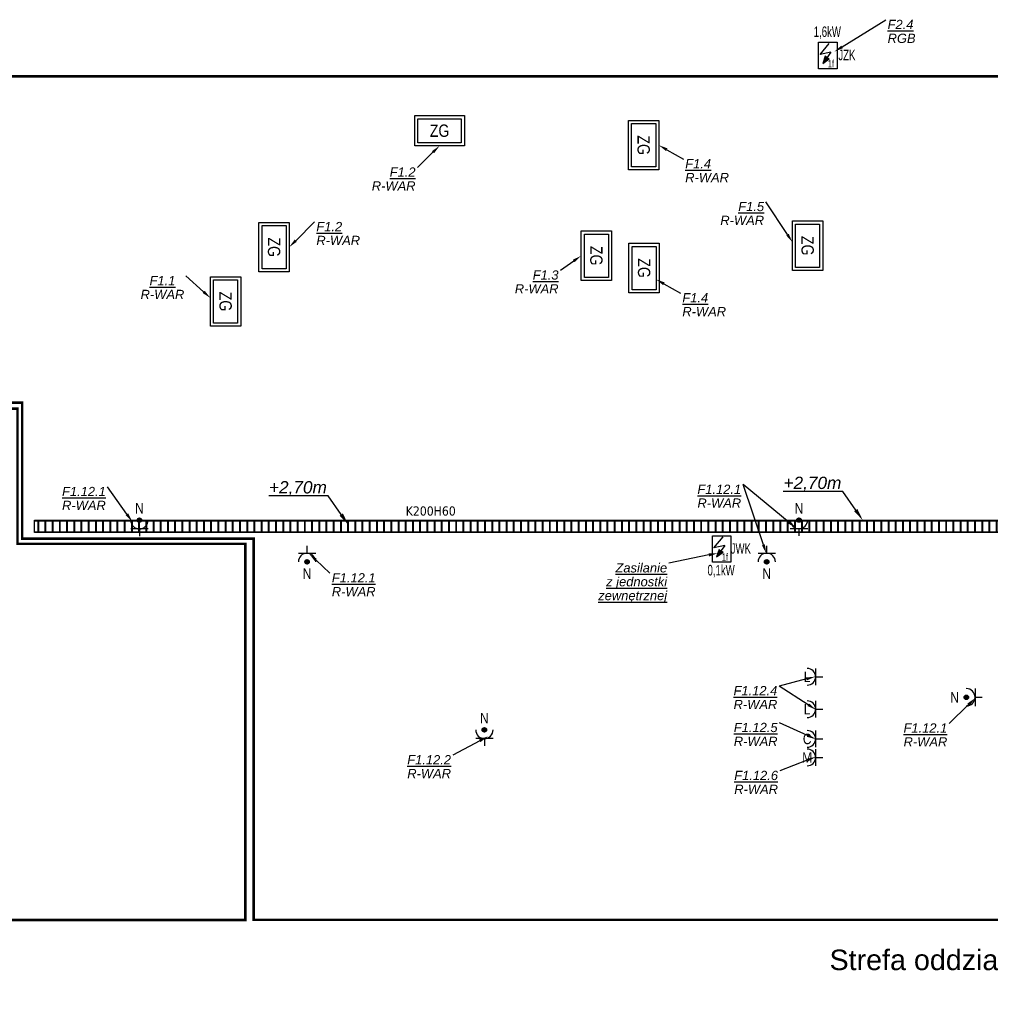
# Model space of a CAD drawing. Header units: millimetres. Extents: x 667417 to 821619, y 904330 to 1017710.
# Tile 9 of 13: x 700898 to 716657, y 905100 to 921087. Entities that reach past the tile are written whole.
import ezdxf
from ezdxf import colors
from ezdxf.entities.mleader import LeaderData, LeaderLine
from ezdxf.enums import TextEntityAlignment as Align
from ezdxf.math import Vec2, Vec3

# ---------------------------------------------------------------- set-up
doc = ezdxf.new("R2010")
doc.units = ezdxf.units.MM
doc.linetypes.add('DASHED', pattern=[0.75, 0.5, -0.25])
for name, color, linetype in [('_IE_Adresacja obwodów', 246, 'Continuous'), ('_IE_Gniazda_230V_IP20', 5, 'Continuous'), ('_IE_Gniazdo podwójne_230V_IP44', 5, 'Continuous'), ('_IE_Punkty zasilania IE', 5, 'Continuous'), ('_IE_Strefy oddziaływania rozdzielnic elektrycznych', 240, 'Continuous'), ('_IE_Trasy kablowe IE', 150, 'Continuous'), ('_IE_Trasy kablowe IE - Power cable tray', 150, 'Continuous'), ('_IE_Trasy kablowe IE opis', 150, 'Continuous'), ('_IE_Zestaw_gniazd_ZG', 5, 'Continuous')]:
    doc.layers.add(name, color=color, linetype=linetype)
doc.styles.add('ARIAL', font='arial-narrow_[pl.allfont.net].ttf', dxfattribs={"width": 0.8})
doc.styles.add('IE_Koordynacja_tylko trasy$0$Standard', font='arial.ttf')
doc.styles.get("Standard").update_dxf_attribs({"font": 'ARIAL.TTF'})

# ---------------------------------------------------------------- blocks, each defined once
blk = doc.blocks.new('*U637')
at = {"layer": '_IE_Zestaw_gniazd_ZG'}
for points in [[(-24.5, -40.2), (-24.5, 40.2), (24.5, 40.2), (24.5, -40.2)], [(-19.5, -35.2), (-19.5, 35.2), (19.5, 35.2), (19.5, -35.2)]]:
    blk.add_lwpolyline(points, close=True, dxfattribs=at)
at = {"layer": '_IE_Zestaw_gniazd_ZG', "color": 240, "style": 'ARIAL', "flags": 12}
blk.add_attdef('ZG2', text='', height=20, rotation=270, dxfattribs=at).set_placement((0, 0), align=Align.MIDDLE)
blk = doc.blocks.new('*U638')
at = {"layer": '_IE_Zestaw_gniazd_ZG'}
for points in [[(-24.5, -40.2), (-24.5, 40.2), (24.5, 40.2), (24.5, -40.2)], [(-19.5, -35.2), (-19.5, 35.2), (19.5, 35.2), (19.5, -35.2)]]:
    blk.add_lwpolyline(points, close=True, dxfattribs=at)
at = {"layer": '_IE_Zestaw_gniazd_ZG', "color": 240, "style": 'ARIAL', "flags": 12}
blk.add_attdef('ZG2', text='', height=20, rotation=270, dxfattribs=at).set_placement((0, 0), align=Align.MIDDLE)
blk = doc.blocks.new('*U639')
at = {"layer": '_IE_Zestaw_gniazd_ZG'}
for points in [[(-24.5, -40.2), (-24.5, 40.2), (24.5, 40.2), (24.5, -40.2)], [(-19.5, -35.2), (-19.5, 35.2), (19.5, 35.2), (19.5, -35.2)]]:
    blk.add_lwpolyline(points, close=True, dxfattribs=at)
at = {"layer": '_IE_Zestaw_gniazd_ZG', "color": 240, "style": 'ARIAL', "flags": 12}
blk.add_attdef('ZG2', text='', height=20, rotation=270, dxfattribs=at).set_placement((0, 0), align=Align.MIDDLE)
blk = doc.blocks.new('*U575')
at = {"layer": '_IE_Zestaw_gniazd_ZG'}
for points in [[(-40.2, 24.5), (40.2, 24.5), (40.2, -24.5), (-40.2, -24.5)], [(-35.2, 19.5), (35.2, 19.5), (35.2, -19.5), (-35.2, -19.5)]]:
    blk.add_lwpolyline(points, close=True, dxfattribs=at)
at = {"layer": '_IE_Zestaw_gniazd_ZG', "color": 240, "style": 'ARIAL', "flags": 12}
blk.add_attdef('ZG', text='', height=20, dxfattribs=at).set_placement((0, 0), align=Align.MIDDLE)
blk = doc.blocks.new('*U636')
at = {"layer": '_IE_Zestaw_gniazd_ZG'}
for points in [[(-24.5, -40.2), (-24.5, 40.2), (24.5, 40.2), (24.5, -40.2)], [(-19.5, -35.2), (-19.5, 35.2), (19.5, 35.2), (19.5, -35.2)]]:
    blk.add_lwpolyline(points, close=True, dxfattribs=at)
at = {"layer": '_IE_Zestaw_gniazd_ZG', "color": 240, "style": 'ARIAL', "flags": 12}
blk.add_attdef('ZG2', text='', height=20, rotation=270, dxfattribs=at).set_placement((0, 0), align=Align.MIDDLE)
blk = doc.blocks.new('*U635')
at = {"layer": '_IE_Zestaw_gniazd_ZG'}
for points in [[(-24.5, -40.2), (-24.5, 40.2), (24.5, 40.2), (24.5, -40.2)], [(-19.5, -35.2), (-19.5, 35.2), (19.5, 35.2), (19.5, -35.2)]]:
    blk.add_lwpolyline(points, close=True, dxfattribs=at)
at = {"layer": '_IE_Zestaw_gniazd_ZG', "color": 240, "style": 'ARIAL', "flags": 12}
blk.add_attdef('ZG2', text='', height=20, rotation=270, dxfattribs=at).set_placement((0, 0), align=Align.MIDDLE)
blk = doc.blocks.new('*U634')
at = {"layer": '_IE_Zestaw_gniazd_ZG'}
for points in [[(-24.5, -40.2), (-24.5, 40.2), (24.5, 40.2), (24.5, -40.2)], [(-19.5, -35.2), (-19.5, 35.2), (19.5, 35.2), (19.5, -35.2)]]:
    blk.add_lwpolyline(points, close=True, dxfattribs=at)
at = {"layer": '_IE_Zestaw_gniazd_ZG', "color": 240, "style": 'ARIAL', "flags": 12}
blk.add_attdef('ZG2', text='', height=20, rotation=270, dxfattribs=at).set_placement((0, 0), align=Align.MIDDLE)
blk = doc.blocks.new('Gniazdo IP44_natynkowe')
at = {"layer": '_IE_Gniazdo podwójne_230V_IP44'}
h = blk.add_hatch(color=256, dxfattribs=at)
edge = h.paths.add_edge_path()
edge.add_arc((0, -0.9), 4.34, 90, 450)
for p, q in [((14.1, -15), (-14.1, -15)), ((0, -15), (0, -26.7))]:
    blk.add_line(p, q, dxfattribs=at)
blk.add_circle((0, -0.9), 3.62, dxfattribs=at)
blk.add_arc((0, -0.9), 14.1, 180, 0, dxfattribs=at)
at = {"layer": '_IE_Gniazdo podwójne_230V_IP44', "style": 'ARIAL', "flags": 12}
blk.add_attdef('FUN', text='', height=17, dxfattribs=at).set_placement((0, 18.3), align=Align.MIDDLE)
blk = doc.blocks.new('*U919')
at = {"layer": '_IE_Gniazdo podwójne_230V_IP44'}
h = blk.add_hatch(color=256, dxfattribs=at)
edge = h.paths.add_edge_path()
edge.add_arc((0, 37.4), 4.34, 270, 630)
for p, q in [((-14.1, 51.5), (14.1, 51.5)), ((0, 51.5), (0, 63.3))]:
    blk.add_line(p, q, dxfattribs=at)
blk.add_circle((0, 37.4), 3.62, dxfattribs=at)
blk.add_arc((0, 37.4), 14.1, 0, 180, dxfattribs=at)
at = {"layer": '_IE_Gniazdo podwójne_230V_IP44', "style": 'ARIAL', "flags": 12}
blk.add_attdef('FUN', text='', height=17, dxfattribs=at).set_placement((0, 18.3), align=Align.MIDDLE)
blk = doc.blocks.new('*U923')
at = {"layer": '_IE_Gniazdo podwójne_230V_IP44'}
h = blk.add_hatch(color=256, dxfattribs=at)
edge = h.paths.add_edge_path()
edge.add_arc((19.1, 18.3), 4.34, 180, 540)
for p, q in [((33.2, 32.4), (33.2, 4.1)), ((33.2, 18.3), (45, 18.3))]:
    blk.add_line(p, q, dxfattribs=at)
blk.add_circle((19.1, 18.3), 3.62, dxfattribs=at)
blk.add_arc((19.1, 18.3), 14.1, 270, 90, dxfattribs=at)
at = {"layer": '_IE_Gniazdo podwójne_230V_IP44', "style": 'ARIAL', "flags": 12}
blk.add_attdef('FUN', text='', height=17, dxfattribs=at).set_placement((0, 18.3), align=Align.MIDDLE)
blk = doc.blocks.new('*U1762')
at = {"layer": '_IE_Gniazda_230V_IP20', "color": 5}
for p, q in [((13.6, 13.6), (13.6, -13.6)), ((13.6, 0), (25.3, 0))]:
    blk.add_line(p, q, dxfattribs=at)
blk.add_arc((0, 0), 13.6, 270, 90, dxfattribs=at)
at = {"layer": '_IE_Gniazda_230V_IP20', "style": 'ARIAL', "flags": 12}
blk.add_attdef('FUN', text='', height=17, dxfattribs=at).set_placement((0, 0), align=Align.MIDDLE)
blk = doc.blocks.new('*U2312')
h = blk.add_hatch()
h.set_pattern_fill('JIS_LC_8A', color=256, scale=15, angle=45)
h.set_pattern_definition([(90, (-10163.95, 50), (-117, 2e-14), []), (90, (-10153.34, 60.61), (-117, 2e-14), [])])
h.paths.add_polyline_path([(-10670, 92), (10670, 92), (10670, -92), (-10670, -92)])
for points in [[(-10670, 100), (10670, 100), (10670, -100), (-10670, -100)], [(-10670, 92), (10670, 92), (10670, -92), (-10670, -92)]]:
    blk.add_lwpolyline(points, close=True)
blk = doc.blocks.new('*U3255')
at = {"layer": '_IE_Punkty zasilania IE'}
blk.add_hatch(color=94, dxfattribs=at).paths.add_polyline_path([(6.8, 8.7), (17.3, 16.3), (13.7, 18), (11, 20.6)])
at = {"layer": '_IE_Punkty zasilania IE', "color": 0}
for p, q in [((0, 42.9), (30.1, 42.9)), ((0, 0), (0, 42.9)), ((30.1, 42.9), (30.1, 0)), ((30.1, 0), (0, 0))]:
    blk.add_line(p, q, dxfattribs=at)
at = {"layer": '_IE_Punkty zasilania IE', "color": 94}
for p, q in [((2.5, 23), (17.3, 41)), ((20.2, 26.8), (2.5, 23)), ((20.2, 26.8), (6.8, 8.7)), ((11, 20.6), (6.8, 8.7)), ((6.8, 8.7), (17.3, 16.3)), ((13.7, 18), (11, 20.6)), ((17.3, 16.3), (13.7, 18))]:
    blk.add_line(p, q, dxfattribs=at)
at = {"layer": '_IE_Punkty zasilania IE', "color": 0, "insert": (15.3, 14.2), "char_height": 12, "attachment_point": 1, "style": 'ARIAL'}
blk.add_mtext_dynamic_manual_height_columns('1f', width=17.611, gutter_width=100, heights=[0], dxfattribs=at)
at = {"layer": '_IE_Punkty zasilania IE', "color": 0, "style": 'ARIAL', "width": 0.8, "flags": 12}
blk.add_attdef('URZADZENIE', text='', height=17, dxfattribs=at).set_placement((15, 47.9), align=Align.CENTER)

msp = doc.modelspace()

# ---------------------------------------------------------------- linework, layer by layer
at = {"layer": '_IE_Strefy oddziaływania rozdzielnic elektrycznych', "linetype": 'DASHED', "ltscale": 100, "const_width": 40}
for points in [[(674462, 920158), (698583, 920158), (698583, 914771), (700863, 914771), (700863, 912577), (704561, 912577), (704561, 906468), (674462, 906468)], [(698709, 920167), (728773, 920167), (728773, 906470), (704696, 906470), (704696, 912661), (700937, 912661), (700937, 914868), (698709, 914868)]]:
    msp.add_lwpolyline(points, close=True, dxfattribs=at)

# ---------------------------------------------------------------- block references
ref = msp.add_blockref('Gniazdo IP44_natynkowe', (702842, 912970), dxfattribs=dict(xscale=10, yscale=10, zscale=10))
ref.add_attrib('FUN', 'N', dxfattribs={"layer": '_IE_Gniazdo podwójne_230V_IP44', "color": 6, "height": 170, "style": 'ARIAL', "flags": 12}).set_placement((702842, 913152), align=Align.MIDDLE)
ref = msp.add_blockref('Gniazdo IP44_natynkowe', (713551, 912971), dxfattribs=dict(xscale=10, yscale=10, zscale=10))
ref.add_attrib('FUN', 'N', dxfattribs={"layer": '_IE_Gniazdo podwójne_230V_IP44', "color": 6, "height": 170, "style": 'ARIAL', "flags": 12}).set_placement((713551, 913153), align=Align.MIDDLE)
ref = msp.add_blockref('*U919', (705564, 911910), dxfattribs=dict(xscale=10, yscale=10, zscale=10))
ref.add_attrib('FUN', 'N', dxfattribs={"layer": '_IE_Gniazdo podwójne_230V_IP44', "color": 6, "height": 170, "style": 'ARIAL', "flags": 12}).set_placement((705564, 912092), align=Align.MIDDLE)
ref = msp.add_blockref('*U919', (713027, 911910), dxfattribs=dict(xscale=10, yscale=10, zscale=10))
ref.add_attrib('FUN', 'N', dxfattribs={"layer": '_IE_Gniazdo podwójne_230V_IP44', "color": 6, "height": 170, "style": 'ARIAL', "flags": 12}).set_placement((713027, 912092), align=Align.MIDDLE)
ref = msp.add_blockref('*U923', (716077, 909902), dxfattribs=dict(xscale=10, yscale=10, zscale=10))
ref.add_attrib('FUN', 'N', dxfattribs={"layer": '_IE_Gniazdo podwójne_230V_IP44', "color": 6, "height": 170, "style": 'ARIAL', "flags": 12}).set_placement((716077, 910084), align=Align.MIDDLE)
ref = msp.add_blockref('Gniazdo IP44_natynkowe', (708443, 909565), dxfattribs=dict(xscale=10, yscale=10, zscale=10))
ref.add_attrib('FUN', 'N', dxfattribs={"layer": '_IE_Gniazdo podwójne_230V_IP44', "color": 6, "height": 170, "style": 'ARIAL', "flags": 12}).set_placement((708443, 909747), align=Align.MIDDLE)
at = {"layer": '_IE_Gniazda_230V_IP20', "xscale": 10, "yscale": 10, "zscale": 10}
for p, values in [((713684, 910418), {'FUN': 'L'}), ((713684, 909891), {'FUN': 'L'}), ((713684, 909409), {'FUN': 'C'}), ((713684, 909108), {'FUN': 'M'})]:
    msp.add_blockref('*U1762', p, dxfattribs=at).add_auto_attribs(values)
at = {"layer": '_IE_Punkty zasilania IE'}
ref = msp.add_blockref('*U3255', (713868, 920291), dxfattribs=dict(at, xscale=10, yscale=10, zscale=10))
ref.add_attrib('URZADZENIE', 'JZK', dxfattribs={"color": 0, "height": 170, "style": 'ARIAL', "width": 0.8, "flags": 12}).set_placement((714329, 920429), align=Align.CENTER)
ref.add_attrib('MOC', '1,6kW', dxfattribs={"color": 0, "height": 170, "style": 'ARIAL', "width": 0.8, "flags": 12}).set_placement((714011, 920807), align=Align.CENTER)
ref = msp.add_blockref('*U3255', (712145, 912279), dxfattribs=dict(at, xscale=10, yscale=10, zscale=10))
ref.add_attrib('URZADZENIE', 'JWK', dxfattribs={"color": 0, "height": 170, "style": 'ARIAL', "width": 0.8, "flags": 12}).set_placement((712607, 912417), align=Align.CENTER)
ref.add_attrib('MOC', '0,1kW', dxfattribs={"color": 0, "height": 170, "style": 'ARIAL', "width": 0.8, "flags": 12}).set_placement((712287, 912064), align=Align.CENTER)
at = {"layer": '_IE_Trasy kablowe IE'}
msp.add_blockref('*U2312', (711807, 912860), dxfattribs=at)
at = {"layer": '_IE_Zestaw_gniazd_ZG'}
ref = msp.add_blockref('*U575', (707716, 919285), dxfattribs=dict(at, xscale=10, yscale=10, zscale=10))
ref.add_attrib('ZG', 'ZG', dxfattribs={"color": 240, "height": 200, "style": 'ARIAL'}).set_placement((707716, 919285), align=Align.MIDDLE)
ref = msp.add_blockref('*U639', (711029, 919050), dxfattribs=dict(at, xscale=10, yscale=10, zscale=10))
ref.add_attrib('ZG2', 'ZG', dxfattribs={"color": 240, "height": 200, "rotation": 270, "style": 'ARIAL'}).set_placement((711029, 919050), align=Align.MIDDLE)
ref = msp.add_blockref('*U635', (705028, 917393), dxfattribs=dict(at, xscale=10, yscale=10, zscale=10))
ref.add_attrib('ZG2', 'ZG', dxfattribs={"color": 240, "height": 200, "rotation": 270, "style": 'ARIAL'}).set_placement((705028, 917393), align=Align.MIDDLE)
ref = msp.add_blockref('*U638', (713691, 917417), dxfattribs=dict(at, xscale=10, yscale=10, zscale=10))
ref.add_attrib('ZG2', 'ZG', dxfattribs={"color": 240, "height": 200, "rotation": 270, "style": 'ARIAL'}).set_placement((713691, 917417), align=Align.MIDDLE)
ref = msp.add_blockref('*U636', (710261, 917255), dxfattribs=dict(at, xscale=10, yscale=10, zscale=10))
ref.add_attrib('ZG2', 'ZG', dxfattribs={"color": 240, "height": 200, "rotation": 270, "style": 'ARIAL'}).set_placement((710261, 917255), align=Align.MIDDLE)
ref = msp.add_blockref('*U637', (711036, 917054), dxfattribs=dict(at, xscale=10, yscale=10, zscale=10))
ref.add_attrib('ZG2', 'ZG', dxfattribs={"color": 240, "height": 200, "rotation": 270, "style": 'ARIAL'}).set_placement((711036, 917054), align=Align.MIDDLE)
ref = msp.add_blockref('*U634', (704241, 916512), dxfattribs=dict(at, xscale=10, yscale=10, zscale=10))
ref.add_attrib('ZG2', 'ZG', dxfattribs={"color": 240, "height": 200, "rotation": 270, "style": 'ARIAL'}).set_placement((704241, 916512), align=Align.MIDDLE)

# ---------------------------------------------------------------- texts
at = {"layer": '_IE_Strefy oddziaływania rozdzielnic elektrycznych', "linetype": 'DASHED', "ltscale": 100, "insert": (714047, 905988), "char_height": 333, "width": 8189.76, "attachment_point": 1}
msp.add_mtext('Strefa oddziaływania rozdzielnicy R-WAR', dxfattribs=at)
at = {"layer": '_IE_Trasy kablowe IE opis', "insert": (707166, 913185), "char_height": 150, "attachment_point": 1}
msp.add_mtext('{\\fTahoma|b0|i0|c238|p34;K200H60}', dxfattribs=at)

# ---------------------------------------------------------------- leaders
at = {"layer": '_IE_Adresacja obwodów'}
ml = msp.add_multileader_mtext('Standard', dxfattribs=at)
ml.set_content('{\\L\\fArial|b0|i1|c238|p34;F2.4\\P\\lRGB}', color=256)
ml.set_leader_properties()
ml.build(insert=Vec2(0, 0))
ml.multileader.update_dxf_attribs({"has_dogleg": 0, "has_text_frame": 1, "text_left_attachment_type": 0, "text_right_attachment_type": 0, "dogleg_length": 0, "arrow_head_size": 150})
ctx = ml.context
ctx.base_point, ctx.char_height, ctx.arrow_head_size, ctx.landing_gap_size, ctx.plane_origin = Vec3(714960, 921085), 150, 150, 30, Vec3(711742, 914090)
ctx.left_attachment, ctx.right_attachment = 0, 0
notes = []
notes.append((ctx, [(0, (1, 1, 0), (714960, 921085), (1, 0), 0, [(0, [(714124, 920567)], 0, [])])]))
ctx.mtext.insert, ctx.mtext.width, ctx.mtext.line_spacing_factor, ctx.mtext.flow_direction = Vec3(714990, 921085), 800, 0.9, 5
ml = msp.add_multileader_mtext('Standard', dxfattribs=at)
ml.set_content('{\\L\\fArial|b0|i1|c238|p34;F1.2\\P\\lR-WAR}', color=256)
ml.set_leader_properties()
ml.build(insert=Vec2(0, 0))
ml.multileader.update_dxf_attribs({"has_dogleg": 0, "has_text_frame": 1, "text_left_attachment_type": 0, "text_right_attachment_type": 0, "dogleg_length": 0, "arrow_head_size": 150})
ctx = ml.context
ctx.base_point, ctx.char_height, ctx.arrow_head_size, ctx.landing_gap_size, ctx.plane_origin = Vec3(706593, 918688), 150, 150, 30, Vec3(703317, 910964)
ctx.left_attachment, ctx.right_attachment, ctx.text_align_type = 0, 0, 2
notes.append((ctx, [(0, (1, 1, 0), (707355, 918688), (-1, 0), 0, [(0, [(707716, 919040)], 0, [])])]))
ctx.mtext.insert, ctx.mtext.width, ctx.mtext.alignment, ctx.mtext.line_spacing_factor, ctx.mtext.flow_direction = Vec3(707325, 918688), 800, 3, 0.9, 5
ml = msp.add_multileader_mtext('Standard', dxfattribs=at)
ml.set_content('{\\L\\fArial|b0|i1|c238|p34;F1.4\\P\\lR-WAR}', color=256)
ml.set_leader_properties()
ml.build(insert=Vec2(0, 0))
ml.multileader.update_dxf_attribs({"has_dogleg": 0, "has_text_frame": 1, "text_left_attachment_type": 0, "text_right_attachment_type": 0, "dogleg_length": 0, "arrow_head_size": 150})
ctx = ml.context
ctx.base_point, ctx.char_height, ctx.arrow_head_size, ctx.landing_gap_size, ctx.plane_origin = Vec3(711674, 918824), 150, 150, 30, Vec3(708618, 911298)
ctx.left_attachment, ctx.right_attachment = 0, 0
notes.append((ctx, [(0, (1, 1, 0), (711674, 918824), (1, 0), 0, [(0, [(711274, 919050)], 0, [])])]))
ctx.mtext.insert, ctx.mtext.width, ctx.mtext.line_spacing_factor, ctx.mtext.flow_direction = Vec3(711704, 918824), 800, 0.9, 5
ml = msp.add_multileader_mtext('Standard', dxfattribs=at)
ml.set_content('{\\L\\fArial|b0|i1|c238|p34;F1.5\\P\\lR-WAR}', color=256)
ml.set_leader_properties()
ml.build(insert=Vec2(0, 0))
ml.multileader.update_dxf_attribs({"has_dogleg": 0, "has_text_frame": 1, "text_left_attachment_type": 0, "text_right_attachment_type": 0, "dogleg_length": 0, "arrow_head_size": 150})
ctx = ml.context
ctx.base_point, ctx.char_height, ctx.arrow_head_size, ctx.landing_gap_size, ctx.plane_origin = Vec3(712252, 918129), 150, 150, 30, Vec3(709196, 910603)
ctx.left_attachment, ctx.right_attachment, ctx.text_align_type = 0, 0, 2
notes.append((ctx, [(0, (1, 1, 0), (713014, 918129), (-1, 0), 0, [(0, [(713446, 917473)], 0, [])])]))
ctx.mtext.insert, ctx.mtext.width, ctx.mtext.alignment, ctx.mtext.line_spacing_factor, ctx.mtext.flow_direction = Vec3(712984, 918129), 800, 3, 0.9, 5
ml = msp.add_multileader_mtext('Standard', dxfattribs=at)
ml.set_content('{\\L\\fArial|b0|i1|c238|p34;F1.2\\P\\lR-WAR}', color=256)
ml.set_leader_properties()
ml.build(insert=Vec2(0, 0))
ml.multileader.update_dxf_attribs({"has_dogleg": 0, "has_text_frame": 1, "text_left_attachment_type": 0, "text_right_attachment_type": 0, "dogleg_length": 0, "arrow_head_size": 150})
ctx = ml.context
ctx.base_point, ctx.char_height, ctx.arrow_head_size, ctx.landing_gap_size, ctx.plane_origin = Vec3(705685, 917803), 150, 150, 30, Vec3(702409, 910079)
ctx.left_attachment, ctx.right_attachment = 0, 0
notes.append((ctx, [(0, (1, 1, 0), (705685, 917803), (1, 0), 0, [(0, [(705273, 917393)], 0, [])])]))
ctx.mtext.insert, ctx.mtext.width, ctx.mtext.line_spacing_factor, ctx.mtext.flow_direction = Vec3(705715, 917803), 800, 0.9, 5
ml = msp.add_multileader_mtext('Standard', dxfattribs=at)
ml.set_content('{\\L\\fArial|b0|i1|c238|p34;F1.3\\P\\lR-WAR}', color=256)
ml.set_leader_properties()
ml.build(insert=Vec2(0, 0))
ml.multileader.update_dxf_attribs({"has_dogleg": 0, "has_text_frame": 1, "text_left_attachment_type": 0, "text_right_attachment_type": 0, "dogleg_length": 0, "arrow_head_size": 150})
ctx = ml.context
ctx.base_point, ctx.char_height, ctx.arrow_head_size, ctx.landing_gap_size, ctx.plane_origin = Vec3(708915, 917017), 150, 150, 30, Vec3(705642, 909306)
ctx.left_attachment, ctx.right_attachment, ctx.text_align_type = 0, 0, 2
notes.append((ctx, [(0, (1, 1, 0), (709677, 917017), (-1, 0), 0, [(0, [(710016, 917255)], 0, [])])]))
ctx.mtext.insert, ctx.mtext.width, ctx.mtext.alignment, ctx.mtext.line_spacing_factor, ctx.mtext.flow_direction = Vec3(709647, 917017), 800, 3, 0.9, 5
ml = msp.add_multileader_mtext('Standard', dxfattribs=at)
ml.set_content('{\\L\\fArial|b0|i1|c238|p34;F1.1\\P\\lR-WAR}', color=256)
ml.set_leader_properties()
ml.build(insert=Vec2(0, 0))
ml.multileader.update_dxf_attribs({"has_dogleg": 0, "has_text_frame": 1, "text_left_attachment_type": 0, "text_right_attachment_type": 0, "dogleg_length": 0, "arrow_head_size": 150})
ctx = ml.context
ctx.base_point, ctx.char_height, ctx.arrow_head_size, ctx.landing_gap_size, ctx.plane_origin = Vec3(702835, 916926), 150, 150, 30, Vec3(699539, 909011)
ctx.left_attachment, ctx.right_attachment, ctx.text_align_type = 0, 0, 1
notes.append((ctx, [(0, (1, 1, 0), (703597, 916926), (-1, 0), 0, [(0, [(703996, 916568)], 0, [])])]))
ctx.mtext.insert, ctx.mtext.width, ctx.mtext.alignment, ctx.mtext.line_spacing_factor, ctx.mtext.flow_direction = Vec3(703216, 916926), 800, 2, 0.9, 5
ml = msp.add_multileader_mtext('Standard', dxfattribs=at)
ml.set_content('{\\L\\fArial|b0|i1|c238|p34;F1.4\\P\\lR-WAR}', color=256)
ml.set_leader_properties()
ml.build(insert=Vec2(0, 0))
ml.multileader.update_dxf_attribs({"has_dogleg": 0, "has_text_frame": 1, "text_left_attachment_type": 0, "text_right_attachment_type": 0, "dogleg_length": 0, "arrow_head_size": 150})
ctx = ml.context
ctx.base_point, ctx.char_height, ctx.arrow_head_size, ctx.landing_gap_size, ctx.plane_origin = Vec3(711627, 916647), 150, 150, 30, Vec3(708570, 909121)
ctx.left_attachment, ctx.right_attachment = 0, 0
notes.append((ctx, [(0, (1, 1, 0), (711627, 916647), (1, 0), 0, [(0, [(711227, 916873)], 0, [])])]))
ctx.mtext.insert, ctx.mtext.width, ctx.mtext.line_spacing_factor, ctx.mtext.flow_direction = Vec3(711657, 916647), 800, 0.9, 5
ml = msp.add_multileader_mtext('Standard', dxfattribs=at)
ml.set_content('{\\L\\fArial|b0|i1|c238|p34;F1.12.1\\P\\lR-WAR}', color=256)
ml.set_leader_properties()
ml.build(insert=Vec2(0, 0))
ml.multileader.update_dxf_attribs({"has_dogleg": 0, "has_text_frame": 1, "text_left_attachment_type": 0, "text_right_attachment_type": 0, "dogleg_length": 0, "arrow_head_size": 150})
ctx = ml.context
ctx.base_point, ctx.char_height, ctx.arrow_head_size, ctx.landing_gap_size, ctx.plane_origin = Vec3(711880, 913538), 150, 150, 30, Vec3(708409, 905938)
ctx.left_attachment, ctx.right_attachment, ctx.text_align_type = 0, 0, 2
notes.append((ctx, [(1, (1, 1, 0), (712642, 913538), (-1, 0), 0, [(0, [(713509, 912830)], 0, []), (1, [(713021, 912418)], 0, [])])]))
ctx.mtext.insert, ctx.mtext.width, ctx.mtext.alignment, ctx.mtext.line_spacing_factor, ctx.mtext.flow_direction = Vec3(712612, 913538), 800, 3, 0.9, 5
ml = msp.add_multileader_mtext('Standard', dxfattribs=at)
ml.set_content('{\\L\\fArial|b0|i1|c238|p34;F1.12.1\\P\\lR-WAR}', color=256)
ml.set_leader_properties()
ml.build(insert=Vec2(0, 0))
ml.multileader.update_dxf_attribs({"has_dogleg": 0, "has_text_frame": 1, "text_left_attachment_type": 0, "text_right_attachment_type": 0, "dogleg_length": 0, "arrow_head_size": 150})
ctx = ml.context
ctx.base_point, ctx.char_height, ctx.arrow_head_size, ctx.landing_gap_size, ctx.plane_origin = Vec3(701564, 913501), 150, 150, 30, Vec3(698011, 905997)
ctx.left_attachment, ctx.right_attachment, ctx.text_align_type = 0, 0, 2
notes.append((ctx, [(0, (1, 1, 0), (702326, 913501), (-1, 0), 0, [(0, [(702726, 912936)], 0, [])])]))
ctx.mtext.insert, ctx.mtext.width, ctx.mtext.alignment, ctx.mtext.line_spacing_factor, ctx.mtext.flow_direction = Vec3(702296, 913501), 800, 3, 0.9, 5
ml = msp.add_multileader_mtext('Standard', dxfattribs=at)
ml.set_content('{\\L\\fArial|b0|i1|c238|p34;F1.12.1\\P\\lR-WAR}', color=256)
ml.set_leader_properties()
ml.build(insert=Vec2(0, 0))
ml.multileader.update_dxf_attribs({"has_dogleg": 0, "has_text_frame": 1, "text_left_attachment_type": 0, "text_right_attachment_type": 0, "dogleg_length": 0, "arrow_head_size": 150})
ctx = ml.context
ctx.base_point, ctx.char_height, ctx.arrow_head_size, ctx.landing_gap_size, ctx.plane_origin = Vec3(705936, 912100), 150, 150, 30, Vec3(702364, 904633)
ctx.left_attachment, ctx.right_attachment = 0, 0
notes.append((ctx, [(0, (1, 1, 0), (705936, 912100), (1, 0), 0, [(0, [(705596, 912418)], 0, [])])]))
ctx.mtext.insert, ctx.mtext.width, ctx.mtext.line_spacing_factor, ctx.mtext.flow_direction = Vec3(705966, 912100), 800, 0.9, 5
ml = msp.add_multileader_mtext('Standard', dxfattribs=at)
ml.set_content('{\\L\\fArial|b0|i1|c238|p34;Zasilanie\\Pz jednostki\\Pzewnętrznej}', color=256)
ml.set_leader_properties()
ml.build(insert=Vec2(0, 0))
ml.multileader.update_dxf_attribs({"has_dogleg": 0, "has_text_frame": 1, "text_left_attachment_type": 0, "text_right_attachment_type": 0, "dogleg_length": 0, "arrow_head_size": 150})
ctx = ml.context
ctx.base_point, ctx.char_height, ctx.arrow_head_size, ctx.landing_gap_size, ctx.plane_origin = Vec3(710257, 912262), 150, 150, 30, Vec3(709919, 904328)
ctx.left_attachment, ctx.right_attachment, ctx.text_align_type = 0, 0, 2
notes.append((ctx, [(0, (1, 1, 0), (711440, 912262), (-1, 0), 0, [(0, [(712234, 912426)], 0, [])])]))
ctx.mtext.insert, ctx.mtext.width, ctx.mtext.alignment, ctx.mtext.line_spacing_factor, ctx.mtext.flow_direction = Vec3(711410, 912262), 1362.59, 3, 0.9, 5
ml = msp.add_multileader_mtext('Standard', dxfattribs=at)
ml.set_content('{\\L\\fArial|b0|i1|c238|p34;F1.12.4\\P\\lR-WAR}', color=256)
ml.set_leader_properties()
ml.build(insert=Vec2(0, 0))
ml.multileader.update_dxf_attribs({"has_dogleg": 0, "has_text_frame": 1, "text_left_attachment_type": 0, "text_right_attachment_type": 0, "dogleg_length": 0, "arrow_head_size": 150})
ctx = ml.context
ctx.base_point, ctx.char_height, ctx.arrow_head_size, ctx.landing_gap_size, ctx.plane_origin = Vec3(712467, 910268), 150, 150, 30, Vec3(708929, 903144)
ctx.left_attachment, ctx.right_attachment, ctx.text_align_type = 0, 0, 2
notes.append((ctx, [(1, (1, 1, 0), (713229, 910268), (-1, 0), 0, [(0, [(713827, 909883)], 0, []), (1, [(713816, 910420)], 0, [])])]))
ctx.mtext.insert, ctx.mtext.width, ctx.mtext.alignment, ctx.mtext.line_spacing_factor, ctx.mtext.flow_direction = Vec3(713199, 910268), 800, 3, 0.9, 5
ml = msp.add_multileader_mtext('Standard', dxfattribs=at)
ml.set_content('{\\L\\fArial|b0|i1|c238|p34;F1.12.1\\P\\lR-WAR}', color=256)
ml.set_leader_properties()
ml.build(insert=Vec2(0, 0))
ml.multileader.update_dxf_attribs({"has_dogleg": 0, "has_text_frame": 1, "text_left_attachment_type": 0, "text_right_attachment_type": 0, "dogleg_length": 0, "arrow_head_size": 150})
ctx = ml.context
ctx.base_point, ctx.char_height, ctx.arrow_head_size, ctx.landing_gap_size, ctx.plane_origin = Vec3(715227, 909662), 150, 150, 30, Vec3(711711, 902343)
ctx.left_attachment, ctx.right_attachment, ctx.text_align_type = 0, 0, 2
notes.append((ctx, [(0, (1, 1, 0), (715989, 909662), (-1, 0), 0, [(0, [(716411, 910071)], 0, [])])]))
ctx.mtext.insert, ctx.mtext.width, ctx.mtext.alignment, ctx.mtext.line_spacing_factor, ctx.mtext.flow_direction = Vec3(715959, 909662), 800, 3, 0.9, 5
ml = msp.add_multileader_mtext('Standard', dxfattribs=at)
ml.set_content('{\\L\\fArial|b0|i1|c238|p34;F1.12.5\\P\\lR-WAR}', color=256)
ml.set_leader_properties()
ml.build(insert=Vec2(0, 0))
ml.multileader.update_dxf_attribs({"has_dogleg": 0, "has_text_frame": 1, "text_left_attachment_type": 0, "text_right_attachment_type": 0, "dogleg_length": 0, "arrow_head_size": 150})
ctx = ml.context
ctx.base_point, ctx.char_height, ctx.arrow_head_size, ctx.landing_gap_size, ctx.plane_origin = Vec3(712468, 909670), 150, 150, 30, Vec3(708766, 902285)
ctx.left_attachment, ctx.right_attachment, ctx.text_align_type = 0, 0, 2
notes.append((ctx, [(0, (1, 1, 0), (713233, 909670), (-1, 0), 0, [(0, [(713825, 909405)], 0, [])])]))
ctx.mtext.insert, ctx.mtext.width, ctx.mtext.alignment, ctx.mtext.line_spacing_factor, ctx.mtext.flow_direction = Vec3(713203, 909670), 800, 3, 0.9, 5
ml = msp.add_multileader_mtext('Standard', dxfattribs=at)
ml.set_content('{\\L\\fArial|b0|i1|c238|p34;F1.12.2\\P\\lR-WAR}', color=256)
ml.set_leader_properties()
ml.build(insert=Vec2(0, 0))
ml.multileader.update_dxf_attribs({"has_dogleg": 0, "has_text_frame": 1, "text_left_attachment_type": 0, "text_right_attachment_type": 0, "dogleg_length": 0, "arrow_head_size": 150})
ctx = ml.context
ctx.base_point, ctx.char_height, ctx.arrow_head_size, ctx.landing_gap_size, ctx.plane_origin = Vec3(707169, 909146), 150, 150, 30, Vec3(703654, 901827)
ctx.left_attachment, ctx.right_attachment, ctx.text_align_type = 0, 0, 2
notes.append((ctx, [(0, (1, 1, 0), (707931, 909146), (-1, 0), 0, [(0, [(708500, 909449)], 0, [])])]))
ctx.mtext.insert, ctx.mtext.width, ctx.mtext.alignment, ctx.mtext.line_spacing_factor, ctx.mtext.flow_direction = Vec3(707901, 909146), 800, 3, 0.9, 5
ml = msp.add_multileader_mtext('Standard', dxfattribs=at)
ml.set_content('{\\L\\fArial|b0|i1|c238|p34;F1.12.6\\P\\lR-WAR}', color=256)
ml.set_leader_properties()
ml.build(insert=Vec2(0, 0))
ml.multileader.update_dxf_attribs({"has_dogleg": 0, "has_text_frame": 1, "text_left_attachment_type": 0, "text_right_attachment_type": 0, "dogleg_length": 0, "arrow_head_size": 150})
ctx = ml.context
ctx.base_point, ctx.char_height, ctx.arrow_head_size, ctx.landing_gap_size, ctx.plane_origin = Vec3(712476, 908891), 150, 150, 30, Vec3(708763, 901589)
ctx.left_attachment, ctx.right_attachment, ctx.text_align_type = 0, 0, 2
notes.append((ctx, [(0, (1, 1, 0), (713240, 908891), (-1, 0), 0, [(0, [(713826, 909118)], 0, [])])]))
ctx.mtext.insert, ctx.mtext.width, ctx.mtext.alignment, ctx.mtext.line_spacing_factor, ctx.mtext.flow_direction = Vec3(713210, 908891), 800, 3, 0.9, 5
at = {"layer": '_IE_Trasy kablowe IE - Power cable tray'}
ml = msp.add_multileader_mtext('Standard', dxfattribs=at)
ml.set_content('{\\fArial|b0|i1|c238|p34;+2,70m}', color=256, style='IE_Koordynacja_tylko trasy$0$Standard')
ml.set_leader_properties()
ml.build(insert=Vec2(0, 0))
ml.multileader.update_dxf_attribs({"text_left_attachment_type": 6, "text_right_attachment_type": 6, "dogleg_length": 3.6, "arrow_head_size": 200})
ctx = ml.context
ctx.base_point, ctx.char_height, ctx.arrow_head_size, ctx.landing_gap_size, ctx.plane_origin = Vec3(704956, 913354), 200, 200, 20, Vec3(707600, 919419)
ctx.left_attachment, ctx.right_attachment, ctx.text_align_type = 6, 6, 2
notes.append((ctx, [(1, (1, 1, 0), (705908, 913354), (-1, 0), 3.6, [(0, [(706233, 912888)], 0, [])])]))
ctx.mtext.insert, ctx.mtext.alignment, ctx.mtext.flow_direction = Vec3(705885, 913595), 3, 5
ml = msp.add_multileader_mtext('Standard', dxfattribs=at)
ml.set_content('{\\fArial|b0|i1|c238|p34;+2,70m}', color=256, style='IE_Koordynacja_tylko trasy$0$Standard')
ml.set_leader_properties()
ml.build(insert=Vec2(0, 0))
ml.multileader.update_dxf_attribs({"text_left_attachment_type": 6, "text_right_attachment_type": 6, "dogleg_length": 3.6, "arrow_head_size": 200})
ctx = ml.context
ctx.base_point, ctx.char_height, ctx.arrow_head_size, ctx.landing_gap_size, ctx.plane_origin = Vec3(713310, 913426), 200, 200, 20, Vec3(715955, 919491)
ctx.left_attachment, ctx.right_attachment, ctx.text_align_type = 6, 6, 2
notes.append((ctx, [(1, (1, 1, 0), (714262, 913426), (-1, 0), 3.6, [(0, [(714587, 912960)], 0, [])])]))
ctx.mtext.insert, ctx.mtext.alignment, ctx.mtext.flow_direction = Vec3(714239, 913667), 3, 5
for ctx, leaders in notes:
    for number, flags, end, landing, length, lines in leaders:
        leader = LeaderData()
        leader.index, (leader.has_last_leader_line, leader.has_dogleg_vector, leader.attachment_direction) = number, flags
        leader.last_leader_point, leader.dogleg_vector, leader.dogleg_length = Vec3(end), Vec3(landing), length
        for number, points, colour, breaks in lines:
            line = LeaderLine()
            line.index, line.vertices, line.color, line.breaks = number, Vec3.list(points), colors.encode_raw_color(colour), breaks
            leader.lines.append(line)
        ctx.leaders.append(leader)

doc.saveas('drawing.dxf')
